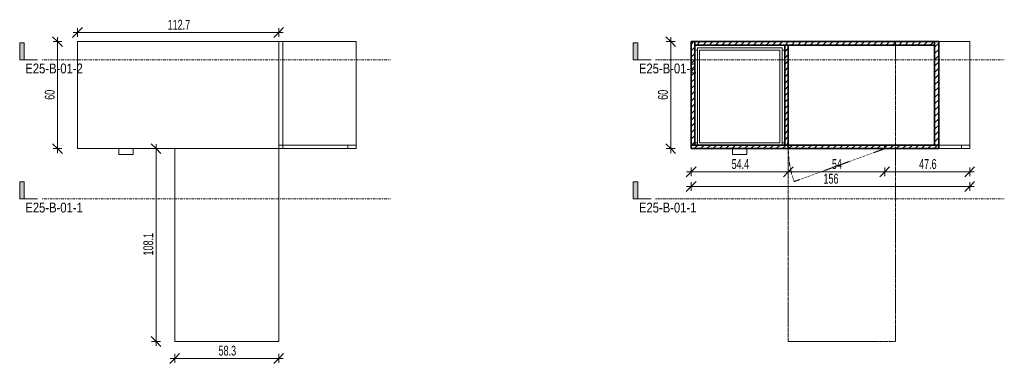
# Model space of a CAD drawing. Header units: centimetres. Extents: x 12724 to 15213, y -213 to 11852.
# Tile 3 of 3: x 12724 to 13275, y 11659 to 11852. Entities that reach past the tile are written whole.
import ezdxf

# ---------------------------------------------------------------- set-up
doc = ezdxf.new("R2010")
doc.units = ezdxf.units.CM
for name, pattern in [('Centre', [3.175, 0.635, -0.475, 1.59, -0.475]), ('Dash 1mm', [0.2, 0.1, -0.1]), ('Dash 2mm', [0.4, 0.2, -0.2])]:
    doc.linetypes.add(name, pattern=pattern)
for name, color, linetype, lineweight in [('A-ANNO-DIMS', 211, 'Continuous', 9), ('A-ANNO-DIMS-25', 211, 'Continuous', 9), ('A-DETL-HDLN', 90, 'Dash 2mm', 18), ('A-GENM', 13, 'Continuous', 18), ('A-GENM-HDLN', 13, 'Dash 1mm', 18), ('G-ANNO-SYMB', 111, 'Continuous', 9)]:
    doc.layers.add(name, color=color, linetype=linetype, lineweight=lineweight)
doc.styles.add('Arial Narrow', font='ARIALN.TTF', dxfattribs={"height": 5.5})
doc.styles.add('Arial Narrow_1', font='ARIALN.TTF', dxfattribs={"width": 0.8, "height": 5.5})
doc.dimstyles.new('2_2mm-Centymetry-Weryfikacja', dxfattribs={"dimscale": 30.48, "dimtxt": 5.62887, "dimasz": 0.180446, "dimexe": 0.082021, "dimexo": 0.0625, "dimgap": 0, "dimtad": 1, "dimdec": 1, "dimrnd": 0.1, "dimdsep": 46, "dimtxsty": 'Arial Narrow_1', "dimblk1": 'OBLIQUE', "dimblk2": 'OBLIQUE', "dimsah": 1, "dimcen": 0.09, "dimdle": 0.082021, "dimazin": 2, "dimtfac": 1, "dimtdec": 4, "dimtix": 1, "dimtmove": 0, "dimatfit": 3, "dimfxl": 0.082021, "dimfxlon": 1, "dimtvp": 1, "dimtolj": 1, "dimtzin": 0, "dimarcsym": 2})
pattern_1 = [(225, (12743.951, 11859.535), (1.76776695, -1.76776695), [])]

# ---------------------------------------------------------------- blocks, each defined once
blk = doc.blocks.new('FURN_Sp_Biurko - Biurko 01-11042750-E25-B-01-1')
at = {"layer": 'A-GENM'}
for p, q in [((-66.43, 168.11), (-124.7, 168.11)), ((-124.7, 168.11), (-124.7, 60)), ((-66.43, 60), (-66.43, 168.11)), ((-43.2, 63.3), (-43.2, 60.5)), ((-35.2, 63.3), (-43.2, 63.3)), ((-35.2, 60.5), (-35.2, 63.3)), ((-168, 60), (-163.38, 60)), ((-168, 60), (-168, 58)), ((-163.38, 58), (-168, 58)), ((-168, 58), (-127.01, 58)), ((-168, 58), (-168, 0)), ((-163.38, 58), (-163.38, 60)), ((-163.38, 60), (-127.01, 60)), ((-163.38, 60), (-163.38, 58)), ((-127.01, 58), (-163.38, 58)), ((-127.01, 60), (-124.7, 60)), ((-127.01, 58), (-127.01, 60)), ((-127.01, 58), (-124.7, 58)), ((-127.01, 0), (-127.01, 58)), ((-124.7, 58), (-127.01, 58)), ((-12, 60), (-124.7, 60)), ((-124.7, 60), (-124.7, 0)), ((-124.7, 60), (-66.43, 60)), ((-43.2, 60), (-43.2, 60.5)), ((-35.2, 60.5), (-35.2, 60)), ((-12, 0), (-12, 60)), ((-127.01, 0), (-168, 0)), ((-124.7, 0), (-127.01, 0)), ((-124.7, 0), (-12, 0))]:
    blk.add_line(p, q, dxfattribs=at)
blk = doc.blocks.new('FURN_Sp_Biurko - Biurko 01-11042750-E25-B-01-2')
at = {"layer": 'A-GENM'}
h = blk.add_hatch(dxfattribs=at)
h.set_pattern_fill('FP_1', color=256, style=0, pattern_type=2)
h.set_pattern_definition(pattern_1)
h.paths.add_polyline_path([(-120.43, 60), (-150.68, 60), (-150.68, 58), (-120.43, 58)])
h = blk.add_hatch(dxfattribs=at)
h.set_pattern_fill('FP_1', color=256, style=0, pattern_type=2)
h.set_pattern_definition(pattern_1)
h.paths.add_polyline_path([(-148.37, 58), (-150.68, 58), (-150.68, 0), (-148.37, 0), (-148.37, 2)])
h = blk.add_hatch(dxfattribs=at)
h.set_pattern_fill('FP_1', color=256, style=0, pattern_type=2)
h.set_pattern_definition(pattern_1)
h.paths.add_polyline_path([(-66.43, 58), (-66.43, 2), (-64.43, 2), (-64.43, 58)])
h = blk.add_hatch(dxfattribs=at)
h.set_pattern_fill('FP_1', color=256, style=0, pattern_type=2)
h.set_pattern_definition(pattern_1)
h.paths.add_polyline_path([(-14, 58), (-14, 0), (-12, 0), (-12, 58)])
h = blk.add_hatch(dxfattribs=at)
h.set_pattern_fill('FP_1', color=256, style=0, pattern_type=2)
h.set_pattern_definition(pattern_1)
h.paths.add_polyline_path([(-14.03, 2), (-148.37, 2), (-148.37, 0), (-14.03, 0)])
at = {"layer": 'A-GENM-HDLN', "linetype": 'Continuous'}
h = blk.add_hatch(dxfattribs=at)
h.set_pattern_fill('FP_1', color=256, style=0, pattern_type=2)
h.set_pattern_definition(pattern_1)
h.paths.add_polyline_path([(-120.43, 60), (-120.43, 58), (-66.43, 58), (-66.43, 60)])
h = blk.add_hatch(dxfattribs=at)
h.set_pattern_fill('FP_1', color=256, style=0, pattern_type=2)
h.set_pattern_definition(pattern_1)
h.paths.add_polyline_path([(-66.4, 60), (-66.4, 58), (-12, 58), (-12, 60), (-64.43, 60)])
at = {"layer": 'A-GENM'}
for p, q in [((-43.2, 63.3), (-43.2, 60.5)), ((-35.2, 63.3), (-43.2, 63.3)), ((-35.2, 60.5), (-35.2, 63.3)), ((-168, 60), (-163.38, 60)), ((-168, 60), (-168, 58)), ((-163.38, 58), (-168, 58)), ((-168, 58), (-150.68, 58)), ((-168, 58), (-168, 0)), ((-163.38, 58), (-163.38, 60)), ((-163.38, 60), (-150.68, 60)), ((-163.38, 60), (-163.38, 58)), ((-150.68, 58), (-163.38, 58)), ((-66.43, 60), (-66.4, 60)), ((-64.4, 56.8), (-62.9, 56.8)), ((-64.4, 56.8), (-64.4, 4.7)), ((-62.9, 58), (-62.9, 3.5)), ((-61.7, 4.7), (-61.7, 56.8)), ((-61.7, 56.8), (-16.7, 56.8)), ((-43.2, 60), (-43.2, 60.5)), ((-43.2, 57.8), (-43.2, 58)), ((-35.2, 57.8), (-43.2, 57.8)), ((-35.2, 60.5), (-35.2, 60)), ((-35.2, 58), (-35.2, 57.8)), ((-16.7, 56.8), (-16.7, 4.7)), ((-15.5, 3.5), (-15.5, 58)), ((-15.5, 56.8), (-14, 56.8)), ((-150.68, 0), (-168, 0)), ((-62.9, 4.7), (-64.4, 4.7)), ((-62.9, 3.5), (-15.5, 3.5)), ((-16.7, 4.7), (-61.7, 4.7)), ((-14, 4.7), (-15.5, 4.7)), ((-14.03, 2), (-14, 2))]:
    blk.add_line(p, q, dxfattribs=at)
at = {"layer": 'A-GENM', "lineweight": 35}
for p, q in [((-120.43, 60), (-150.68, 60)), ((-150.68, 60), (-150.68, 58)), ((-148.37, 58), (-150.68, 58)), ((-150.68, 58), (-150.68, 0)), ((-150.68, 58), (-120.43, 58)), ((-148.37, 0), (-148.37, 58)), ((-66.43, 60), (-120.43, 60)), ((-120.43, 60), (-120.43, 58)), ((-120.43, 58), (-120.43, 60)), ((-120.43, 58), (-66.43, 58)), ((-66.43, 58), (-66.43, 60)), ((-66.43, 58), (-66.43, 2)), ((-64.43, 58), (-66.43, 58)), ((-12, 60), (-66.4, 60)), ((-66.4, 60), (-66.4, 58)), ((-66.4, 58), (-12, 58)), ((-64.43, 2), (-64.43, 58)), ((-14, 58), (-14, 0)), ((-12, 58), (-14, 58)), ((-12, 58), (-12, 60)), ((-12, 0), (-12, 58)), ((-150.68, 0), (-148.37, 0)), ((-14.03, 2), (-148.37, 2)), ((-148.37, 2), (-148.37, 0)), ((-148.37, 0), (-14.03, 0)), ((-66.43, 2), (-64.43, 2)), ((-14.03, 0), (-14.03, 2)), ((-14, 0), (-12, 0))]:
    blk.add_line(p, q, dxfattribs=at)
at = {"layer": 'A-GENM-HDLN'}
for p, q in [((-120.43, 60), (-69.69, 78.47)), ((-64.4, 58), (-64.4, 2)), ((-64.4, 58), (-64.4, 2)), ((-64.4, 58), (-64.4, 2)), ((-14, 2), (-14, 58)), ((-14, 2), (-14, 58)), ((-64.4, 2), (-14, 2)), ((-64.4, 2), (-14, 2)), ((-14.03, 2), (-14, 2))]:
    blk.add_line(p, q, dxfattribs=at)
blk.add_arc((-120.43, 60), 54, 360, 20, dxfattribs=at)
blk = doc.blocks.new('Section - _Znaczek-Pelny-Prawy-3044335-E25-B-01-1')
at = {"layer": 'G-ANNO-SYMB'}
blk.add_hatch(color=256, dxfattribs=at).paths.add_polyline_path([(-0.4, 0.381), (-0.4, 0), (-0.5, 0), (-0.5, 0.381)])
at = {"layer": 'G-ANNO-SYMB', "lineweight": 18}
for p, q in [((-0.4, 0.381), (-0.5, 0.381)), ((-0.5, 0.381), (-0.5, 0)), ((-0.4, 0.381), (-0.5, 0.381)), ((-0.5, 0.381), (-0.5, 0)), ((-0.4, 0.381), (-0.4, 0)), ((-0.4, 0), (-0.4, 0.381)), ((-0.5, 0), (-0.4, 0)), ((-0.5, 0), (-0.1, 0))]:
    blk.add_line(p, q, dxfattribs=at)
blk = doc.blocks.new('DIMBLOCK1-E25-B-01-1')
at = {"layer": 'A-ANNO-DIMS-25', "lineweight": 18}
for p, q in [((12755.95, 11844.65), (12753.2, 11841.9)), ((12755.95, 11844.65), (12758.7, 11847.4)), ((12868.65, 11844.65), (12865.9, 11841.9)), ((12868.65, 11844.65), (12871.4, 11847.4))]:
    blk.add_line(p, q, dxfattribs=at)
at = {"layer": 'A-ANNO-DIMS-25'}
for p, q in [((12753.45, 11844.65), (12871.15, 11844.65)), ((12755.95, 11844.65), (12755.95, 11847.15)), ((12755.95, 11844.65), (12755.95, 11842.15)), ((12868.65, 11844.65), (12868.65, 11847.15)), ((12868.65, 11844.65), (12868.65, 11842.15))]:
    blk.add_line(p, q, dxfattribs=at)
at = {"layer": 'A-ANNO-DIMS-25', "color": 0, "insert": (12806.45, 11851.76), "char_height": 5.5, "width": 14.0454, "attachment_point": 1, "line_spacing_factor": 0.974696, "style": 'Arial Narrow_1'}
blk.add_mtext('112.7', dxfattribs=at)
blk = doc.blocks.new('_Oblique')
at = {"color": 0, "linetype": 'ByBlock', "lineweight": -2}
blk.add_line((-0.5, -0.5), (0.5, 0.5), dxfattribs=at)
blk = doc.blocks.new('DIMBLOCK2-E25-B-01-1')
at = {"layer": 'A-ANNO-DIMS-25', "lineweight": 18}
for p, q in [((12744.77, 11839.54), (12742.02, 11842.29)), ((12744.77, 11839.54), (12747.52, 11836.79)), ((12744.77, 11779.54), (12742.02, 11782.29)), ((12744.77, 11779.54), (12747.52, 11776.79))]:
    blk.add_line(p, q, dxfattribs=at)
at = {"layer": 'A-ANNO-DIMS-25'}
for p, q in [((12744.77, 11839.54), (12742.27, 11839.54)), ((12744.77, 11842.04), (12744.77, 11777.04)), ((12744.77, 11839.54), (12747.27, 11839.54)), ((12744.77, 11779.54), (12742.27, 11779.54)), ((12744.77, 11779.54), (12747.27, 11779.54))]:
    blk.add_line(p, q, dxfattribs=at)
at = {"layer": 'A-ANNO-DIMS-25', "color": 0, "insert": (12737.66, 11806.94), "char_height": 5.5, "width": 6.2186, "attachment_point": 1, "rotation": 90, "line_spacing_factor": 0.974696, "style": 'Arial Narrow_1'}
blk.add_mtext('60', dxfattribs=at)
blk = doc.blocks.new('DIMBLOCK3-E25-B-01-1')
at = {"layer": 'A-ANNO-DIMS-25', "lineweight": 18}
for p, q in [((12799.96, 11779.54), (12797.21, 11782.29)), ((12799.96, 11779.54), (12802.71, 11776.79)), ((12799.96, 11671.43), (12797.21, 11674.18)), ((12799.96, 11671.43), (12802.71, 11668.68))]:
    blk.add_line(p, q, dxfattribs=at)
at = {"layer": 'A-ANNO-DIMS-25'}
for p, q in [((12799.96, 11779.54), (12797.46, 11779.54)), ((12799.96, 11782.04), (12799.96, 11668.93)), ((12799.96, 11779.54), (12802.46, 11779.54)), ((12799.96, 11671.43), (12797.46, 11671.43)), ((12799.96, 11671.43), (12802.46, 11671.43))]:
    blk.add_line(p, q, dxfattribs=at)
at = {"layer": 'A-ANNO-DIMS-25', "color": 0, "insert": (12792.86, 11719.63), "char_height": 5.5, "width": 14.0454, "attachment_point": 1, "rotation": 90, "line_spacing_factor": 0.974696, "style": 'Arial Narrow_1'}
blk.add_mtext('108.1', dxfattribs=at)
blk = doc.blocks.new('DIMBLOCK4-E25-B-01-1')
at = {"layer": 'A-ANNO-DIMS-25', "lineweight": 18}
for p, q in [((12810.38, 11661.9), (12813.13, 11664.65)), ((12868.65, 11661.9), (12871.4, 11664.65)), ((12810.38, 11661.9), (12807.63, 11659.15)), ((12868.65, 11661.9), (12865.9, 11659.15))]:
    blk.add_line(p, q, dxfattribs=at)
at = {"layer": 'A-ANNO-DIMS-25'}
for p, q in [((12810.38, 11661.9), (12810.38, 11664.4)), ((12868.65, 11661.9), (12868.65, 11664.4)), ((12807.88, 11661.9), (12871.15, 11661.9)), ((12810.38, 11661.9), (12810.38, 11659.4)), ((12868.65, 11661.9), (12868.65, 11659.4))]:
    blk.add_line(p, q, dxfattribs=at)
at = {"layer": 'A-ANNO-DIMS-25', "color": 0, "insert": (12834.96, 11669.01), "char_height": 5.5, "width": 10.9361, "attachment_point": 1, "line_spacing_factor": 0.974696, "style": 'Arial Narrow_1'}
blk.add_mtext('58.3', dxfattribs=at)
blk = doc.blocks.new('Section - _Znaczek-Pelny-Prawy-3044335-E25-B-01-2')
at = {"layer": 'G-ANNO-SYMB'}
blk.add_hatch(color=256, dxfattribs=at).paths.add_polyline_path([(-0.4, 0.381), (-0.4, 0), (-0.5, 0), (-0.5, 0.381)])
at = {"layer": 'G-ANNO-SYMB', "lineweight": 18}
for p, q in [((-0.4, 0.381), (-0.5, 0.381)), ((-0.5, 0.381), (-0.5, 0)), ((-0.4, 0.381), (-0.5, 0.381)), ((-0.5, 0.381), (-0.5, 0)), ((-0.4, 0.381), (-0.4, 0)), ((-0.4, 0), (-0.4, 0.381)), ((-0.5, 0), (-0.4, 0)), ((-0.5, 0), (-0.1, 0))]:
    blk.add_line(p, q, dxfattribs=at)
blk = doc.blocks.new('DIMBLOCK5-E25-B-01-2')
at = {"layer": 'A-ANNO-DIMS-25', "lineweight": 18}
for p, q in [((13099.61, 11766.55), (13102.36, 11769.3)), ((13154.04, 11766.55), (13156.79, 11769.3)), ((13099.61, 11766.55), (13096.86, 11763.8)), ((13154.04, 11766.55), (13151.29, 11763.8))]:
    blk.add_line(p, q, dxfattribs=at)
at = {"layer": 'A-ANNO-DIMS-25'}
for p, q in [((13099.61, 11766.55), (13099.61, 11769.05)), ((13154.04, 11766.55), (13154.04, 11769.05)), ((13097.11, 11766.55), (13154.04, 11766.55)), ((13099.61, 11766.55), (13099.61, 11764.05)), ((13154.04, 11766.55), (13154.04, 11764.05))]:
    blk.add_line(p, q, dxfattribs=at)
at = {"layer": 'A-ANNO-DIMS-25', "color": 0, "insert": (13122.27, 11773.66), "char_height": 5.5, "width": 10.9361, "attachment_point": 1, "line_spacing_factor": 0.974696, "style": 'Arial Narrow_1'}
blk.add_mtext('54.4', dxfattribs=at)
blk = doc.blocks.new('DIMBLOCK6-E25-B-01-2')
at = {"layer": 'A-ANNO-DIMS-25', "lineweight": 18}
for p, q in [((13154.04, 11766.55), (13156.79, 11769.3)), ((13208.04, 11766.55), (13210.79, 11769.3)), ((13154.04, 11766.55), (13151.29, 11763.8)), ((13208.04, 11766.55), (13205.29, 11763.8))]:
    blk.add_line(p, q, dxfattribs=at)
at = {"layer": 'A-ANNO-DIMS-25'}
for p, q in [((13154.04, 11766.55), (13154.04, 11769.05)), ((13208.04, 11766.55), (13208.04, 11769.05)), ((13154.04, 11766.55), (13208.04, 11766.55)), ((13154.04, 11766.55), (13154.04, 11764.05)), ((13208.04, 11766.55), (13208.04, 11764.05))]:
    blk.add_line(p, q, dxfattribs=at)
at = {"layer": 'A-ANNO-DIMS-25', "color": 0, "insert": (13178.45, 11773.66), "char_height": 5.5, "width": 6.2186, "attachment_point": 1, "line_spacing_factor": 0.974696, "style": 'Arial Narrow_1'}
blk.add_mtext('54', dxfattribs=at)
blk = doc.blocks.new('DIMBLOCK7-E25-B-01-2')
at = {"layer": 'A-ANNO-DIMS-25', "lineweight": 18}
for p, q in [((13208.04, 11766.55), (13210.79, 11769.3)), ((13255.61, 11766.55), (13258.36, 11769.3)), ((13208.04, 11766.55), (13205.29, 11763.8)), ((13255.61, 11766.55), (13252.86, 11763.8))]:
    blk.add_line(p, q, dxfattribs=at)
at = {"layer": 'A-ANNO-DIMS-25'}
for p, q in [((13208.04, 11766.55), (13208.04, 11769.05)), ((13255.61, 11766.55), (13255.61, 11769.05)), ((13208.04, 11766.55), (13258.11, 11766.55)), ((13208.04, 11766.55), (13208.04, 11764.05)), ((13255.61, 11766.55), (13255.61, 11764.05))]:
    blk.add_line(p, q, dxfattribs=at)
at = {"layer": 'A-ANNO-DIMS-25', "color": 0, "insert": (13227.27, 11773.66), "char_height": 5.5, "width": 10.9361, "attachment_point": 1, "line_spacing_factor": 0.974696, "style": 'Arial Narrow_1'}
blk.add_mtext('47.6', dxfattribs=at)
blk = doc.blocks.new('DIMBLOCK8-E25-B-01-2')
at = {"layer": 'A-ANNO-DIMS-25', "lineweight": 18}
for p, q in [((13099.61, 11758.33), (13096.86, 11755.58)), ((13099.61, 11758.33), (13102.36, 11761.08)), ((13255.61, 11758.33), (13252.86, 11755.58)), ((13255.61, 11758.33), (13258.36, 11761.08))]:
    blk.add_line(p, q, dxfattribs=at)
at = {"layer": 'A-ANNO-DIMS-25'}
for p, q in [((13097.11, 11758.33), (13258.11, 11758.33)), ((13099.61, 11758.33), (13099.61, 11760.83)), ((13099.61, 11758.33), (13099.61, 11755.83)), ((13255.61, 11758.33), (13255.61, 11760.83)), ((13255.61, 11758.33), (13255.61, 11755.83))]:
    blk.add_line(p, q, dxfattribs=at)
at = {"layer": 'A-ANNO-DIMS-25', "color": 0, "insert": (13173.72, 11765.44), "char_height": 5.5, "width": 9.3278, "attachment_point": 1, "line_spacing_factor": 0.974696, "style": 'Arial Narrow_1'}
blk.add_mtext('156', dxfattribs=at)
blk = doc.blocks.new('DIMBLOCK9-E25-B-01-2')
at = {"layer": 'A-ANNO-DIMS-25', "lineweight": 18}
for p, q in [((13088.18, 11839.54), (13085.43, 11842.29)), ((13088.18, 11839.54), (13090.93, 11836.79)), ((13088.18, 11779.54), (13085.43, 11782.29)), ((13088.18, 11779.54), (13090.93, 11776.79))]:
    blk.add_line(p, q, dxfattribs=at)
at = {"layer": 'A-ANNO-DIMS-25'}
for p, q in [((13088.18, 11839.54), (13085.68, 11839.54)), ((13088.18, 11842.04), (13088.18, 11777.04)), ((13088.18, 11839.54), (13090.68, 11839.54)), ((13088.18, 11779.54), (13085.68, 11779.54)), ((13088.18, 11779.54), (13090.68, 11779.54))]:
    blk.add_line(p, q, dxfattribs=at)
at = {"layer": 'A-ANNO-DIMS-25', "color": 0, "insert": (13081.07, 11806.94), "char_height": 5.5, "width": 6.2186, "attachment_point": 1, "rotation": 90, "line_spacing_factor": 0.974696, "style": 'Arial Narrow_1'}
blk.add_mtext('60', dxfattribs=at)

msp = doc.modelspace()

# ---------------------------------------------------------------- linework, layer by layer
at = {"layer": 'A-DETL-HDLN'}
for p, q in [((13214.04, 11671.43), (13214.04, 11839.54)), ((13154.04, 11779.54), (13154.04, 11671.43)), ((13154.04, 11671.43), (13214.04, 11671.43))]:
    msp.add_line(p, q, dxfattribs=at)
at = {"layer": 'G-ANNO-SYMB', "linetype": 'Centre'}
for p, q in [((12736.09, 11829.4), (12931.34, 11829.4)), ((13079.74, 11829.4), (13275, 11829.4)), ((12736.09, 11751.4), (12931.34, 11751.4)), ((13079.74, 11751.4), (13275, 11751.4))]:
    msp.add_line(p, q, dxfattribs=at)

# ---------------------------------------------------------------- block references
at = {"layer": 'A-GENM', "rotation": 180}
for name, p in [('FURN_Sp_Biurko - Biurko 01-11042750-E25-B-01-1', (12743.95, 11839.54)), ('FURN_Sp_Biurko - Biurko 01-11042750-E25-B-01-2', (13087.61, 11839.54))]:
    msp.add_blockref(name, p, dxfattribs=at)
at = {"layer": 'G-ANNO-SYMB', "lineweight": 18, "xscale": 24.99999999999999, "yscale": 24.99999999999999, "zscale": 24.99999999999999}
for name, p in [('Section - _Znaczek-Pelny-Prawy-3044335-E25-B-01-1', (12736.09, 11829.4)), ('Section - _Znaczek-Pelny-Prawy-3044335-E25-B-01-2', (13079.74, 11829.4)), ('Section - _Znaczek-Pelny-Prawy-3044335-E25-B-01-1', (12736.09, 11751.4)), ('Section - _Znaczek-Pelny-Prawy-3044335-E25-B-01-2', (13079.74, 11751.4))]:
    msp.add_blockref(name, p, dxfattribs=at)

# ---------------------------------------------------------------- texts
at = {"layer": 'G-ANNO-SYMB', "char_height": 5.5, "width": 38.2806, "attachment_point": 1, "style": 'Arial Narrow'}
for s, insert in [('E25-B-01-2', (12726.73, 11827.24)), ('E25-B-01-2', (13070.39, 11827.24)), ('E25-B-01-1', (12726.73, 11749.24)), ('E25-B-01-1', (13070.39, 11749.24))]:
    msp.add_mtext(s, dxfattribs=dict(at, insert=insert))

# ---------------------------------------------------------------- dimensions: what is measured, and where the dimension line sits
at = {"layer": 'A-ANNO-DIMS'}
for base, p1, p2, override, picture, middle in [((12868.65, 11844.65), (12755.95, 11842.15), (12868.65, 11842.15), {"dimpost": '<>', "dimfxl": 112.69873}, 'DIMBLOCK1-E25-B-01-1', (12812.3, 11847.41)), ((13154.04, 11766.55), (13099.61, 11769.05), (13154.04, 11769.05), {"dimpost": '<>', "dimfxl": 54.430781}, 'DIMBLOCK5-E25-B-01-2', (13126.83, 11769.35)), ((13208.04, 11766.55), (13154.04, 11769.05), (13208.04, 11769.05), {"dimpost": '<>', "dimfxl": 54}, 'DIMBLOCK6-E25-B-01-2', (13181.04, 11769.35)), ((13255.61, 11766.55), (13208.04, 11769.05), (13255.61, 11769.05), {"dimpost": '<>', "dimfxl": 47.569219}, 'DIMBLOCK7-E25-B-01-2', (13231.83, 11769.36)), ((13255.61, 11758.33), (13099.61, 11760.83), (13255.61, 11760.83), {"dimpost": '<>', "dimfxl": 156}, 'DIMBLOCK8-E25-B-01-2', (13177.61, 11761.14)), ((12868.65, 11661.9), (12810.38, 11664.4), (12868.65, 11664.4), {"dimpost": '<>', "dimfxl": 58.267949}, 'DIMBLOCK4-E25-B-01-1', (12839.52, 11664.71))]:
    dim = msp.add_linear_dim(base=base, p1=p1, p2=p2, dimstyle='2_2mm-Centymetry-Weryfikacja', override=override, dxfattribs=at)
    dim.commit()
    dim.dimension.update_dxf_attribs({"geometry": picture, "text_midpoint": middle})
for base, p1, p2, override, picture, middle in [((12744.77, 11779.54), (12747.27, 11839.54), (12747.27, 11779.54), {"dimpost": '<>', "dimfxl": 60}, 'DIMBLOCK2-E25-B-01-1', (12741.96, 11809.54)), ((13088.18, 11779.54), (13090.68, 11839.54), (13090.68, 11779.54), {"dimpost": '<>', "dimfxl": 60}, 'DIMBLOCK9-E25-B-01-2', (13085.37, 11809.54)), ((12799.96, 11671.43), (12802.46, 11779.54), (12802.46, 11671.43), {"dimpost": '<>', "dimfxl": 108.106613}, 'DIMBLOCK3-E25-B-01-1', (12797.16, 11725.48))]:
    dim = msp.add_linear_dim(base=base, p1=p1, p2=p2, angle=90, dimstyle='2_2mm-Centymetry-Weryfikacja', override=override, dxfattribs=at)
    dim.commit()
    dim.dimension.update_dxf_attribs({"geometry": picture, "text_midpoint": middle})

doc.saveas('drawing.dxf')
